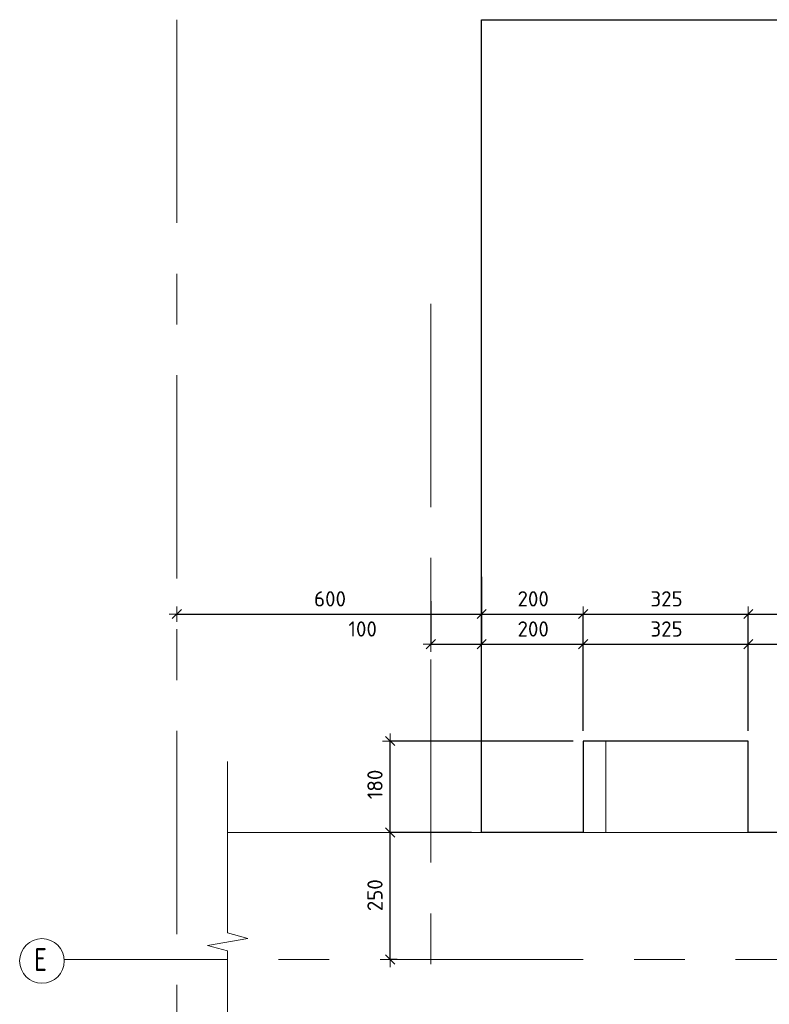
# Model space of a CAD drawing. Header units: metres. Extents: x -38 to 97, y -15 to 21.
# Tile 11 of 222: x 72.65 to 74.12, y -6.19 to -4.25. Entities that reach past the tile are written whole.
import ezdxf

# ---------------------------------------------------------------- set-up
doc = ezdxf.new("R2010")
doc.units = ezdxf.units.M
doc.header["$PDMODE"] = 65
doc.linetypes.add('______11', pattern=[0.5, 0.4, -0.05, 0, -0.05])
doc.linetypes.add('______5', pattern=[1.1, 0.8, -0.1, 0.1, -0.1])
for name, color, linetype, lineweight in [('XR$4$Общий слой (1)_1', 7, 'Continuous', 13), ('XR$4$Осевая линия (1)', 7, '______5', 13), ('XR$4$Перекрытие (1)', 7, 'Continuous', 35), ('XR$4$Размерная линия (1)', 7, 'Continuous', 13), ('XR$5$Общий слой (1)_1', 7, 'Continuous', 13), ('XR$5$Осевая линия (1)', 7, '______5', 13), ('XR$5$Перекрытие (1)', 7, 'Continuous', 35), ('XR$5$Размерная линия (1)', 7, 'Continuous', 13)]:
    doc.layers.add(name, color=color, linetype=linetype, lineweight=lineweight)
doc.styles.add('ISOCPEUR', font='txt')
doc.dimstyles.new('DIMSTYLE_24', dxfattribs={"dimtxt": 0.03, "dimasz": 0.03, "dimexe": 0, "dimexo": 0, "dimgap": 0.015, "dimtad": 2, "dimdec": 0, "dimlfac": 1000, "dimrnd": 5, "dimzin": 12, "dimdsep": 46, "dimtxsty": 'ISOCPEUR', "dimblk1": 'ALL_ML_STRICH', "dimblk2": 'ALL_ML_STRICH', "dimsah": 1, "dimcen": 0, "dimclrd": 7, "dimclre": 256, "dimclrt": 7, "dimadec": 0, "dimazin": 0, "dimtfac": 1, "dimtdec": 0, "dimtix": 1, "dimtmove": 2, "dimatfit": 3, "dimfxl": 0, "dimtzin": 0, "dimlwd": 0, "dimlwe": -3, "dimarcsym": 0})
pattern_1 = [(0, (0.45, 0.45), (0.225, 0.225), [0.225, -0.225]), (90, (0.45, 0.45), (-0.225, 0.225), [0.225, -0.225])]

# ---------------------------------------------------------------- blocks, each defined once
blk = doc.blocks.new('ЭЛЕМЕНТ_УЗОРА_18')
at = {"color": 7, "linetype": 'Continuous', "lineweight": 13, "transparency": 33554687}
blk.add_line((73.0556, -5.7099), (73.0556, -5.7099), dxfattribs=at)
blk.add_lwpolyline([(73.0556, -6.4399), (73.0556, -6.0829), (73.0156, -6.0727), (73.0956, -6.0588), (73.0556, -6.0472), (73.0556, -5.7099)], dxfattribs=at)
blk = doc.blocks.new('ALL_ML_STRICH')
at = {"color": 0, "linetype": 'ByBlock', "lineweight": -2}
for p, q in [((-1, 0), (0.5, 0)), ((-0.3, -0.3), (0.3, 0.3)), ((0, -0.5), (0, 0.5))]:
    blk.add_line(p, q, dxfattribs=at)
blk = doc.blocks.new('*D373')
at = {"layer": 'DEFPOINTS', "color": 7, "linetype": 'Continuous', "lineweight": 13, "transparency": 33554687}
for p in [(73.5556, -5.8499), (73.3756, -6.0999), (73.409, -6.0999)]:
    blk.add_point(p, dxfattribs=at)
at = {"layer": 'XR$4$Размерная линия (1)', "color": 9, "linetype": 'Continuous', "lineweight": -2, "true_color": 0xc7c7c7, "transparency": 33554687}
for p, q in [((73.5356, -5.8499), (73.3756, -5.8499)), ((73.389, -6.0999), (73.3756, -6.0999))]:
    blk.add_line(p, q, dxfattribs=at)
at = {"layer": 'XR$4$Размерная линия (1)', "color": 7, "linetype": 'Continuous', "lineweight": -2, "transparency": 33554687}
blk.add_line((73.3756, -6.0999), (73.3756, -5.8499), dxfattribs=at)
at = {"layer": 'XR$4$Размерная линия (1)', "color": 7, "linetype": 'Continuous', "lineweight": 13, "transparency": 33554687, "xscale": 0.03, "yscale": 0.03, "zscale": 0.03}
for p, rotation in [((73.3756, -5.8499), 90), ((73.3756, -6.0999), 270)]:
    blk.add_blockref('ALL_ML_STRICH', p, dxfattribs=dict(at, rotation=rotation))
at = {"layer": 'XR$4$Размерная линия (1)', "color": 7, "linetype": 'Continuous', "lineweight": 13, "transparency": 33554687, "insert": (73.3456, -5.9734), "char_height": 0.03, "width": 0.09, "attachment_point": 5, "rotation": 90, "style": 'ISOCPEUR'}
blk.add_mtext('\\A1;{250}', dxfattribs=at)
blk = doc.blocks.new('*D374')
at = {"layer": 'DEFPOINTS', "color": 7, "linetype": 'Continuous', "lineweight": 13, "transparency": 33554687}
for p in [(73.7556, -5.6699), (73.3756, -5.8499), (73.5556, -5.8499)]:
    blk.add_point(p, dxfattribs=at)
at = {"layer": 'XR$4$Размерная линия (1)', "color": 9, "linetype": 'Continuous', "lineweight": -2, "true_color": 0xc7c7c7, "transparency": 33554687}
for p, q in [((73.7356, -5.6699), (73.3756, -5.6699)), ((73.5356, -5.8499), (73.3756, -5.8499))]:
    blk.add_line(p, q, dxfattribs=at)
at = {"layer": 'XR$4$Размерная линия (1)', "color": 7, "linetype": 'Continuous', "lineweight": -2, "transparency": 33554687}
blk.add_line((73.3756, -5.8499), (73.3756, -5.6699), dxfattribs=at)
at = {"layer": 'XR$4$Размерная линия (1)', "color": 7, "linetype": 'Continuous', "lineweight": 13, "transparency": 33554687, "xscale": 0.03, "yscale": 0.03, "zscale": 0.03}
for p, rotation in [((73.3756, -5.6699), 90), ((73.3756, -5.8499), 270)]:
    blk.add_blockref('ALL_ML_STRICH', p, dxfattribs=dict(at, rotation=rotation))
at = {"layer": 'XR$4$Размерная линия (1)', "color": 7, "linetype": 'Continuous', "lineweight": 13, "transparency": 33554687, "insert": (73.3456, -5.7554), "char_height": 0.03, "width": 0.09, "attachment_point": 5, "rotation": 90, "style": 'ISOCPEUR'}
blk.add_mtext('\\A1;{180}', dxfattribs=at)
blk = doc.blocks.new('*D375')
at = {"layer": 'DEFPOINTS', "color": 7, "linetype": 'Continuous', "lineweight": 13, "transparency": 33554687}
for p in [(72.9555, -5.3222), (73.5556, -5.3665), (72.9555, -5.42)]:
    blk.add_point(p, dxfattribs=at)
at = {"layer": 'XR$4$Размерная линия (1)', "color": 9, "linetype": 'Continuous', "lineweight": -2, "true_color": 0xc7c7c7, "transparency": 33554687}
for p, q in [((73.5556, -5.3465), (73.5556, -5.42)), ((72.9555, -5.42), (72.9555, -5.42))]:
    blk.add_line(p, q, dxfattribs=at)
at = {"layer": 'XR$4$Размерная линия (1)', "color": 7, "linetype": 'Continuous', "lineweight": -2, "transparency": 33554687}
blk.add_line((72.9555, -5.42), (73.5556, -5.42), dxfattribs=at)
at = {"layer": 'XR$4$Размерная линия (1)', "color": 7, "linetype": 'Continuous', "lineweight": 13, "transparency": 33554687, "xscale": 0.03, "yscale": 0.03, "zscale": 0.03, "rotation": 180}
blk.add_blockref('ALL_ML_STRICH', (72.9555, -5.42), dxfattribs=at)
at = {"layer": 'XR$4$Размерная линия (1)', "color": 7, "linetype": 'Continuous', "lineweight": 13, "transparency": 33554687, "xscale": 0.03, "yscale": 0.03, "zscale": 0.03}
blk.add_blockref('ALL_ML_STRICH', (73.5556, -5.42), dxfattribs=at)
at = {"layer": 'XR$4$Размерная линия (1)', "color": 7, "linetype": 'Continuous', "lineweight": 13, "transparency": 33554687, "insert": (73.2571, -5.39), "char_height": 0.03, "width": 0.09, "attachment_point": 5, "style": 'ISOCPEUR'}
blk.add_mtext('\\A1;{600}', dxfattribs=at)
blk = doc.blocks.new('*D376')
at = {"layer": 'DEFPOINTS', "color": 7, "linetype": 'Continuous', "lineweight": 13, "transparency": 33554687}
for p in [(73.5556, -5.3665), (73.5556, -5.42), (73.7556, -5.6699)]:
    blk.add_point(p, dxfattribs=at)
at = {"layer": 'XR$4$Размерная линия (1)', "color": 9, "linetype": 'Continuous', "lineweight": -2, "true_color": 0xc7c7c7, "transparency": 33554687}
for p, q in [((73.5556, -5.3465), (73.5556, -5.42)), ((73.7556, -5.6499), (73.7556, -5.42))]:
    blk.add_line(p, q, dxfattribs=at)
at = {"layer": 'XR$4$Размерная линия (1)', "color": 7, "linetype": 'Continuous', "lineweight": -2, "transparency": 33554687}
blk.add_line((73.5556, -5.42), (73.7556, -5.42), dxfattribs=at)
at = {"layer": 'XR$4$Размерная линия (1)', "color": 7, "linetype": 'Continuous', "lineweight": 13, "transparency": 33554687, "xscale": 0.03, "yscale": 0.03, "zscale": 0.03, "rotation": 180}
blk.add_blockref('ALL_ML_STRICH', (73.5556, -5.42), dxfattribs=at)
at = {"layer": 'XR$4$Размерная линия (1)', "color": 7, "linetype": 'Continuous', "lineweight": 13, "transparency": 33554687, "xscale": 0.03, "yscale": 0.03, "zscale": 0.03}
blk.add_blockref('ALL_ML_STRICH', (73.7556, -5.42), dxfattribs=at)
at = {"layer": 'XR$4$Размерная линия (1)', "color": 7, "linetype": 'Continuous', "lineweight": 13, "transparency": 33554687, "insert": (73.6571, -5.39), "char_height": 0.03, "width": 0.09, "attachment_point": 5, "style": 'ISOCPEUR'}
blk.add_mtext('\\A1;{200}', dxfattribs=at)
blk = doc.blocks.new('*D377')
at = {"layer": 'DEFPOINTS', "color": 7, "linetype": 'Continuous', "lineweight": 13, "transparency": 33554687}
for p in [(73.7556, -5.42), (73.7556, -5.6699), (74.0806, -5.6699)]:
    blk.add_point(p, dxfattribs=at)
at = {"layer": 'XR$4$Размерная линия (1)', "color": 9, "linetype": 'Continuous', "lineweight": -2, "true_color": 0xc7c7c7, "transparency": 33554687}
for p, q in [((73.7556, -5.6499), (73.7556, -5.42)), ((74.0806, -5.6499), (74.0806, -5.42))]:
    blk.add_line(p, q, dxfattribs=at)
at = {"layer": 'XR$4$Размерная линия (1)', "color": 7, "linetype": 'Continuous', "lineweight": -2, "transparency": 33554687}
blk.add_line((73.7556, -5.42), (74.0806, -5.42), dxfattribs=at)
at = {"layer": 'XR$4$Размерная линия (1)', "color": 7, "linetype": 'Continuous', "lineweight": 13, "transparency": 33554687, "xscale": 0.03, "yscale": 0.03, "zscale": 0.03, "rotation": 180}
blk.add_blockref('ALL_ML_STRICH', (73.7556, -5.42), dxfattribs=at)
at = {"layer": 'XR$4$Размерная линия (1)', "color": 7, "linetype": 'Continuous', "lineweight": 13, "transparency": 33554687, "xscale": 0.03, "yscale": 0.03, "zscale": 0.03}
blk.add_blockref('ALL_ML_STRICH', (74.0806, -5.42), dxfattribs=at)
at = {"layer": 'XR$4$Размерная линия (1)', "color": 7, "linetype": 'Continuous', "lineweight": 13, "transparency": 33554687, "insert": (73.9196, -5.39), "char_height": 0.03, "width": 0.09, "attachment_point": 5, "style": 'ISOCPEUR'}
blk.add_mtext('\\A1;{325}', dxfattribs=at)
blk = doc.blocks.new('*D378')
at = {"layer": 'DEFPOINTS', "color": 7, "linetype": 'Continuous', "lineweight": 13, "transparency": 33554687}
for p in [(74.0806, -5.42), (74.0806, -5.6699), (74.2806, -5.6699)]:
    blk.add_point(p, dxfattribs=at)
at = {"layer": 'XR$4$Размерная линия (1)', "color": 9, "linetype": 'Continuous', "lineweight": -2, "true_color": 0xc7c7c7, "transparency": 33554687}
for p, q in [((74.0806, -5.6499), (74.0806, -5.42)), ((74.2806, -5.6499), (74.2806, -5.42))]:
    blk.add_line(p, q, dxfattribs=at)
at = {"layer": 'XR$4$Размерная линия (1)', "color": 7, "linetype": 'Continuous', "lineweight": -2, "transparency": 33554687}
blk.add_line((74.0806, -5.42), (74.2806, -5.42), dxfattribs=at)
at = {"layer": 'XR$4$Размерная линия (1)', "color": 7, "linetype": 'Continuous', "lineweight": 13, "transparency": 33554687, "xscale": 0.03, "yscale": 0.03, "zscale": 0.03, "rotation": 180}
blk.add_blockref('ALL_ML_STRICH', (74.0806, -5.42), dxfattribs=at)
at = {"layer": 'XR$4$Размерная линия (1)', "color": 7, "linetype": 'Continuous', "lineweight": 13, "transparency": 33554687, "xscale": 0.03, "yscale": 0.03, "zscale": 0.03}
blk.add_blockref('ALL_ML_STRICH', (74.2806, -5.42), dxfattribs=at)
at = {"layer": 'XR$4$Размерная линия (1)', "color": 7, "linetype": 'Continuous', "lineweight": 13, "transparency": 33554687, "insert": (74.1821, -5.39), "char_height": 0.03, "width": 0.09, "attachment_point": 5, "style": 'ISOCPEUR'}
blk.add_mtext('\\A1;{200}', dxfattribs=at)
blk = doc.blocks.new('ЭЛЕМЕНТ_УЗОРА_30')
at = {"color": 7, "linetype": 'Continuous', "lineweight": 13, "transparency": 33554687}
blk.add_line((73.0556, -5.7099), (73.0556, -5.7099), dxfattribs=at)
blk.add_lwpolyline([(73.0556, -6.4399), (73.0556, -6.0829), (73.0156, -6.0727), (73.0956, -6.0588), (73.0556, -6.0472), (73.0556, -5.7099)], dxfattribs=at)
blk = doc.blocks.new('*D687')
at = {"layer": 'DEFPOINTS', "color": 7, "linetype": 'Continuous', "lineweight": 13, "transparency": 33554687}
for p in [(73.5556, -5.8499), (73.3756, -6.0999), (73.409, -6.0999)]:
    blk.add_point(p, dxfattribs=at)
at = {"layer": 'XR$5$Размерная линия (1)', "color": 9, "linetype": 'Continuous', "lineweight": -2, "true_color": 0xc7c7c7, "transparency": 33554687}
for p, q in [((73.5356, -5.8499), (73.3756, -5.8499)), ((73.389, -6.0999), (73.3756, -6.0999))]:
    blk.add_line(p, q, dxfattribs=at)
at = {"layer": 'XR$5$Размерная линия (1)', "color": 7, "linetype": 'Continuous', "lineweight": -2, "transparency": 33554687}
blk.add_line((73.3756, -6.0999), (73.3756, -5.8499), dxfattribs=at)
at = {"layer": 'XR$5$Размерная линия (1)', "color": 7, "linetype": 'Continuous', "lineweight": 13, "transparency": 33554687, "xscale": 0.03, "yscale": 0.03, "zscale": 0.03}
for p, rotation in [((73.3756, -5.8499), 90), ((73.3756, -6.0999), 270)]:
    blk.add_blockref('ALL_ML_STRICH', p, dxfattribs=dict(at, rotation=rotation))
at = {"layer": 'XR$5$Размерная линия (1)', "color": 7, "linetype": 'Continuous', "lineweight": 13, "transparency": 33554687, "insert": (73.3456, -5.9734), "char_height": 0.03, "width": 0.09, "attachment_point": 5, "rotation": 90, "style": 'ISOCPEUR'}
blk.add_mtext('\\A1;{250}', dxfattribs=at)
blk = doc.blocks.new('*D688')
at = {"layer": 'DEFPOINTS', "color": 7, "linetype": 'Continuous', "lineweight": 13, "transparency": 33554687}
for p in [(73.7556, -5.6699), (73.3756, -5.8499), (73.5556, -5.8499)]:
    blk.add_point(p, dxfattribs=at)
at = {"layer": 'XR$5$Размерная линия (1)', "color": 9, "linetype": 'Continuous', "lineweight": -2, "true_color": 0xc7c7c7, "transparency": 33554687}
for p, q in [((73.7356, -5.6699), (73.3756, -5.6699)), ((73.5356, -5.8499), (73.3756, -5.8499))]:
    blk.add_line(p, q, dxfattribs=at)
at = {"layer": 'XR$5$Размерная линия (1)', "color": 7, "linetype": 'Continuous', "lineweight": -2, "transparency": 33554687}
blk.add_line((73.3756, -5.8499), (73.3756, -5.6699), dxfattribs=at)
at = {"layer": 'XR$5$Размерная линия (1)', "color": 7, "linetype": 'Continuous', "lineweight": 13, "transparency": 33554687, "xscale": 0.03, "yscale": 0.03, "zscale": 0.03}
for p, rotation in [((73.3756, -5.6699), 90), ((73.3756, -5.8499), 270)]:
    blk.add_blockref('ALL_ML_STRICH', p, dxfattribs=dict(at, rotation=rotation))
at = {"layer": 'XR$5$Размерная линия (1)', "color": 7, "linetype": 'Continuous', "lineweight": 13, "transparency": 33554687, "insert": (73.3456, -5.7554), "char_height": 0.03, "width": 0.09, "attachment_point": 5, "rotation": 90, "style": 'ISOCPEUR'}
blk.add_mtext('\\A1;{180}', dxfattribs=at)
blk = doc.blocks.new('*D689')
at = {"layer": 'DEFPOINTS', "color": 7, "linetype": 'Continuous', "lineweight": 13, "transparency": 33554687}
for p in [(73.5556, -5.3665), (73.4555, -5.4148), (73.4555, -5.4793)]:
    blk.add_point(p, dxfattribs=at)
at = {"layer": 'XR$5$Размерная линия (1)', "color": 9, "linetype": 'Continuous', "lineweight": -2, "true_color": 0xc7c7c7, "transparency": 33554687}
for p, q in [((73.5556, -5.3465), (73.5556, -5.4793)), ((73.4555, -5.3948), (73.4555, -5.4793))]:
    blk.add_line(p, q, dxfattribs=at)
at = {"layer": 'XR$5$Размерная линия (1)', "color": 7, "linetype": 'Continuous', "lineweight": -2, "transparency": 33554687}
blk.add_line((73.4555, -5.4793), (73.5556, -5.4793), dxfattribs=at)
at = {"layer": 'XR$5$Размерная линия (1)', "color": 7, "linetype": 'Continuous', "lineweight": 13, "transparency": 33554687, "xscale": 0.03, "yscale": 0.03, "zscale": 0.03, "rotation": 180}
blk.add_blockref('ALL_ML_STRICH', (73.4555, -5.4793), dxfattribs=at)
at = {"layer": 'XR$5$Размерная линия (1)', "color": 7, "linetype": 'Continuous', "lineweight": 13, "transparency": 33554687, "xscale": 0.03, "yscale": 0.03, "zscale": 0.03}
blk.add_blockref('ALL_ML_STRICH', (73.5556, -5.4793), dxfattribs=at)
at = {"layer": 'XR$5$Размерная линия (1)', "color": 7, "linetype": 'Continuous', "lineweight": 13, "transparency": 33554687, "insert": (73.3213, -5.4493), "char_height": 0.03, "width": 0.09, "attachment_point": 5, "style": 'ISOCPEUR'}
blk.add_mtext('\\A1;{100}', dxfattribs=at)
blk = doc.blocks.new('*D690')
at = {"layer": 'DEFPOINTS', "color": 7, "linetype": 'Continuous', "lineweight": 13, "transparency": 33554687}
for p in [(73.5556, -5.3665), (73.5556, -5.4793), (73.7556, -5.6699)]:
    blk.add_point(p, dxfattribs=at)
at = {"layer": 'XR$5$Размерная линия (1)', "color": 9, "linetype": 'Continuous', "lineweight": -2, "true_color": 0xc7c7c7, "transparency": 33554687}
for p, q in [((73.5556, -5.3465), (73.5556, -5.4793)), ((73.7556, -5.6499), (73.7556, -5.4793))]:
    blk.add_line(p, q, dxfattribs=at)
at = {"layer": 'XR$5$Размерная линия (1)', "color": 7, "linetype": 'Continuous', "lineweight": -2, "transparency": 33554687}
blk.add_line((73.5556, -5.4793), (73.7556, -5.4793), dxfattribs=at)
at = {"layer": 'XR$5$Размерная линия (1)', "color": 7, "linetype": 'Continuous', "lineweight": 13, "transparency": 33554687, "xscale": 0.03, "yscale": 0.03, "zscale": 0.03, "rotation": 180}
blk.add_blockref('ALL_ML_STRICH', (73.5556, -5.4793), dxfattribs=at)
at = {"layer": 'XR$5$Размерная линия (1)', "color": 7, "linetype": 'Continuous', "lineweight": 13, "transparency": 33554687, "xscale": 0.03, "yscale": 0.03, "zscale": 0.03}
blk.add_blockref('ALL_ML_STRICH', (73.7556, -5.4793), dxfattribs=at)
at = {"layer": 'XR$5$Размерная линия (1)', "color": 7, "linetype": 'Continuous', "lineweight": 13, "transparency": 33554687, "insert": (73.6571, -5.4493), "char_height": 0.03, "width": 0.09, "attachment_point": 5, "style": 'ISOCPEUR'}
blk.add_mtext('\\A1;{200}', dxfattribs=at)
blk = doc.blocks.new('*D691')
at = {"layer": 'DEFPOINTS', "color": 7, "linetype": 'Continuous', "lineweight": 13, "transparency": 33554687}
for p in [(73.7556, -5.4793), (73.7556, -5.6699), (74.0806, -5.6699)]:
    blk.add_point(p, dxfattribs=at)
at = {"layer": 'XR$5$Размерная линия (1)', "color": 9, "linetype": 'Continuous', "lineweight": -2, "true_color": 0xc7c7c7, "transparency": 33554687}
for p, q in [((73.7556, -5.6499), (73.7556, -5.4793)), ((74.0806, -5.6499), (74.0806, -5.4793))]:
    blk.add_line(p, q, dxfattribs=at)
at = {"layer": 'XR$5$Размерная линия (1)', "color": 7, "linetype": 'Continuous', "lineweight": -2, "transparency": 33554687}
blk.add_line((73.7556, -5.4793), (74.0806, -5.4793), dxfattribs=at)
at = {"layer": 'XR$5$Размерная линия (1)', "color": 7, "linetype": 'Continuous', "lineweight": 13, "transparency": 33554687, "xscale": 0.03, "yscale": 0.03, "zscale": 0.03, "rotation": 180}
blk.add_blockref('ALL_ML_STRICH', (73.7556, -5.4793), dxfattribs=at)
at = {"layer": 'XR$5$Размерная линия (1)', "color": 7, "linetype": 'Continuous', "lineweight": 13, "transparency": 33554687, "xscale": 0.03, "yscale": 0.03, "zscale": 0.03}
blk.add_blockref('ALL_ML_STRICH', (74.0806, -5.4793), dxfattribs=at)
at = {"layer": 'XR$5$Размерная линия (1)', "color": 7, "linetype": 'Continuous', "lineweight": 13, "transparency": 33554687, "insert": (73.9196, -5.4493), "char_height": 0.03, "width": 0.09, "attachment_point": 5, "style": 'ISOCPEUR'}
blk.add_mtext('\\A1;{325}', dxfattribs=at)
blk = doc.blocks.new('*D692')
at = {"layer": 'DEFPOINTS', "color": 7, "linetype": 'Continuous', "lineweight": 13, "transparency": 33554687}
for p in [(74.0806, -5.4793), (74.0806, -5.6699), (74.2806, -5.6699)]:
    blk.add_point(p, dxfattribs=at)
at = {"layer": 'XR$5$Размерная линия (1)', "color": 9, "linetype": 'Continuous', "lineweight": -2, "true_color": 0xc7c7c7, "transparency": 33554687}
for p, q in [((74.0806, -5.6499), (74.0806, -5.4793)), ((74.2806, -5.6499), (74.2806, -5.4793))]:
    blk.add_line(p, q, dxfattribs=at)
at = {"layer": 'XR$5$Размерная линия (1)', "color": 7, "linetype": 'Continuous', "lineweight": -2, "transparency": 33554687}
blk.add_line((74.0806, -5.4793), (74.2806, -5.4793), dxfattribs=at)
at = {"layer": 'XR$5$Размерная линия (1)', "color": 7, "linetype": 'Continuous', "lineweight": 13, "transparency": 33554687, "xscale": 0.03, "yscale": 0.03, "zscale": 0.03, "rotation": 180}
blk.add_blockref('ALL_ML_STRICH', (74.0806, -5.4793), dxfattribs=at)
at = {"layer": 'XR$5$Размерная линия (1)', "color": 7, "linetype": 'Continuous', "lineweight": 13, "transparency": 33554687, "xscale": 0.03, "yscale": 0.03, "zscale": 0.03}
blk.add_blockref('ALL_ML_STRICH', (74.2806, -5.4793), dxfattribs=at)
at = {"layer": 'XR$5$Размерная линия (1)', "color": 7, "linetype": 'Continuous', "lineweight": 13, "transparency": 33554687, "insert": (74.1821, -5.4493), "char_height": 0.03, "width": 0.09, "attachment_point": 5, "style": 'ISOCPEUR'}
blk.add_mtext('\\A1;{200}', dxfattribs=at)

msp = doc.modelspace()

# ---------------------------------------------------------------- hatches: boundary and pattern name
at = {"linetype": 'Continuous', "lineweight": 13, "transparency": 33554687}
h = msp.add_hatch(dxfattribs=at)
h.set_pattern_fill('____', scale=0.225, style=0, pattern_type=2)
h.set_pattern_definition(pattern_1)
h.paths.add_polyline_path([(74.0806, -5.6699), (73.7556, -5.6699), (73.7556, -5.8499), (74.0806, -5.8499)], flags=0)
h = msp.add_hatch(dxfattribs=at)
h.set_pattern_fill('____', scale=0.225, style=0, pattern_type=2)
h.set_pattern_definition(pattern_1)
h.paths.add_polyline_path([(74.0806, -5.6699), (73.7556, -5.6699), (73.7556, -5.8499), (74.0806, -5.8499)], flags=0)

# ---------------------------------------------------------------- linework, layer by layer
at = {"layer": 'XR$4$Общий слой (1)_1', "color": 7, "linetype": 'Continuous', "lineweight": 13, "transparency": 33554687}
msp.add_line((73.0556, -5.8499), (77.4875, -5.8499), dxfattribs=at)
at = {"layer": 'XR$4$Осевая линия (1)', "color": 253, "linetype": '______11', "lineweight": 13, "true_color": 0xa0a0a0, "transparency": 33554687}
for p, q in [((72.9555, -4.2499), (72.9555, -7.7463)), ((77.2556, -6.0999), (72.7332, -6.0999))]:
    msp.add_line(p, q, dxfattribs=at)
at = {"layer": 'XR$4$Осевая линия (1)', "color": 7, "linetype": 'Continuous', "lineweight": 13, "transparency": 33554687}
msp.add_circle((72.69, -6.1028), 0.0439, dxfattribs=at)
at = {"layer": 'XR$4$Перекрытие (1)', "color": 7, "linetype": 'Continuous', "lineweight": 25, "transparency": 33554687}
for p, q in [((73.5556, -5.6699), (73.5556, -4.2499)), ((73.5556, -4.2499), (76.9056, -4.2499)), ((73.5556, -5.8499), (73.5556, -5.6699)), ((73.7556, -5.6699), (73.7556, -5.8499)), ((74.0806, -5.6699), (73.7556, -5.6699)), ((74.0806, -5.8499), (74.0806, -5.6699)), ((73.7556, -5.8499), (73.5556, -5.8499)), ((74.2806, -5.8499), (74.0806, -5.8499))]:
    msp.add_line(p, q, dxfattribs=at)
at = {"layer": 'XR$5$Общий слой (1)_1', "color": 7, "linetype": 'Continuous', "lineweight": 13, "transparency": 33554687}
msp.add_line((73.0556, -5.8499), (77.4875, -5.8499), dxfattribs=at)
at = {"layer": 'XR$5$Осевая линия (1)', "color": 253, "linetype": '______11', "lineweight": 13, "true_color": 0xa0a0a0, "transparency": 33554687}
for p, q in [((73.4555, -4.8093), (73.4555, -7.5493)), ((77.2556, -6.0999), (72.7332, -6.0999))]:
    msp.add_line(p, q, dxfattribs=at)
at = {"layer": 'XR$5$Осевая линия (1)', "color": 7, "linetype": 'Continuous', "lineweight": 13, "transparency": 33554687}
msp.add_circle((72.69, -6.1028), 0.0439, dxfattribs=at)
at = {"layer": 'XR$5$Перекрытие (1)', "color": 7, "linetype": 'Continuous', "lineweight": 25, "transparency": 33554687}
for p, q in [((73.5556, -5.6699), (73.5556, -4.2499)), ((73.5556, -4.2499), (76.9056, -4.2499)), ((73.5556, -5.8499), (73.5556, -5.6699)), ((73.7556, -5.6699), (73.7556, -5.8499)), ((74.0806, -5.6699), (73.7556, -5.6699)), ((74.0806, -5.8499), (74.0806, -5.6699)), ((73.7556, -5.8499), (73.5556, -5.8499)), ((74.2806, -5.8499), (74.0806, -5.8499))]:
    msp.add_line(p, q, dxfattribs=at)

# ---------------------------------------------------------------- block references
at = {"color": 7, "linetype": 'Continuous', "lineweight": 13, "transparency": 33554687}
for name in ['ЭЛЕМЕНТ_УЗОРА_18', 'ЭЛЕМЕНТ_УЗОРА_30']:
    msp.add_blockref(name, (0, 0), dxfattribs=at)

# ---------------------------------------------------------------- texts
at = {"layer": 'XR$4$Осевая линия (1)', "color": 7, "linetype": 'Continuous', "lineweight": 13, "transparency": 33554687, "insert": (72.6743, -6.1224), "char_height": 0.045, "width": 0.048961, "attachment_point": 7, "style": 'ISOCPEUR'}
msp.add_mtext('\\W0.78;Е', dxfattribs=at)
at = {"layer": 'XR$5$Осевая линия (1)', "color": 7, "linetype": 'Continuous', "lineweight": 13, "transparency": 33554687, "insert": (72.6743, -6.1224), "char_height": 0.045, "width": 0.048961, "attachment_point": 7, "style": 'ISOCPEUR'}
msp.add_mtext('\\W0.78;Е', dxfattribs=at)

# ---------------------------------------------------------------- dimensions: what is measured, and where the dimension line sits
at = {"layer": 'XR$4$Размерная линия (1)', "color": 7, "linetype": 'Continuous', "lineweight": 13, "transparency": 33554687}
for base, p1, p2, picture, middle in [((73.5556, -5.42), (72.9555, -5.42), (73.5556, -5.3465), '*D375', (73.2571, -5.39)), ((73.7556, -5.42), (73.5556, -5.3465), (73.7556, -5.6499), '*D376', (73.6571, -5.39)), ((74.0806, -5.42), (73.7556, -5.6499), (74.0806, -5.6499), '*D377', (73.9196, -5.39)), ((74.2806, -5.42), (74.0806, -5.6499), (74.2806, -5.6499), '*D378', (74.1821, -5.39))]:
    dim = msp.add_linear_dim(base=base, p1=p1, p2=p2, dimstyle='DIMSTYLE_24', override={"dimpost": '<>', "dimclrd": 7, "dimclre": 9, "dimclrt": 7, "dimlwd": 0, "dimlwe": 65533}, dxfattribs=at)
    dim.commit()
    dim.dimension.update_dxf_attribs({"geometry": picture, "text_midpoint": middle, "dimtype": 160})
for base, p1, p2, picture, middle in [((73.3756, -5.6699), (73.5356, -5.8499), (73.7356, -5.6699), '*D374', (73.3456, -5.7554)), ((73.3756, -5.8499), (73.389, -6.0999), (73.5356, -5.8499), '*D373', (73.3456, -5.9734))]:
    dim = msp.add_linear_dim(base=base, p1=p1, p2=p2, angle=90, dimstyle='DIMSTYLE_24', override={"dimpost": '<>', "dimclrd": 7, "dimclre": 9, "dimclrt": 7, "dimlwd": 0, "dimlwe": 65533}, dxfattribs=at)
    dim.commit()
    dim.dimension.update_dxf_attribs({"geometry": picture, "text_midpoint": middle, "dimtype": 160})
at = {"layer": 'XR$5$Размерная линия (1)', "color": 7, "linetype": 'Continuous', "lineweight": 13, "transparency": 33554687}
for base, p1, p2, picture, middle in [((73.5556, -5.4793), (73.4555, -5.3948), (73.5556, -5.3465), '*D689', (73.3213, -5.4493)), ((73.7556, -5.4793), (73.5556, -5.3465), (73.7556, -5.6499), '*D690', (73.6571, -5.4493)), ((74.0806, -5.4793), (73.7556, -5.6499), (74.0806, -5.6499), '*D691', (73.9196, -5.4493)), ((74.2806, -5.4793), (74.0806, -5.6499), (74.2806, -5.6499), '*D692', (74.1821, -5.4493))]:
    dim = msp.add_linear_dim(base=base, p1=p1, p2=p2, dimstyle='DIMSTYLE_24', override={"dimpost": '<>', "dimclrd": 7, "dimclre": 9, "dimclrt": 7, "dimlwd": 0, "dimlwe": 65533}, dxfattribs=at)
    dim.commit()
    dim.dimension.update_dxf_attribs({"geometry": picture, "text_midpoint": middle, "dimtype": 160})
for base, p1, p2, picture, middle in [((73.3756, -5.6699), (73.5356, -5.8499), (73.7356, -5.6699), '*D688', (73.3456, -5.7554)), ((73.3756, -5.8499), (73.389, -6.0999), (73.5356, -5.8499), '*D687', (73.3456, -5.9734))]:
    dim = msp.add_linear_dim(base=base, p1=p1, p2=p2, angle=90, dimstyle='DIMSTYLE_24', override={"dimpost": '<>', "dimclrd": 7, "dimclre": 9, "dimclrt": 7, "dimlwd": 0, "dimlwe": 65533}, dxfattribs=at)
    dim.commit()
    dim.dimension.update_dxf_attribs({"geometry": picture, "text_midpoint": middle, "dimtype": 160})

doc.saveas('drawing.dxf')
